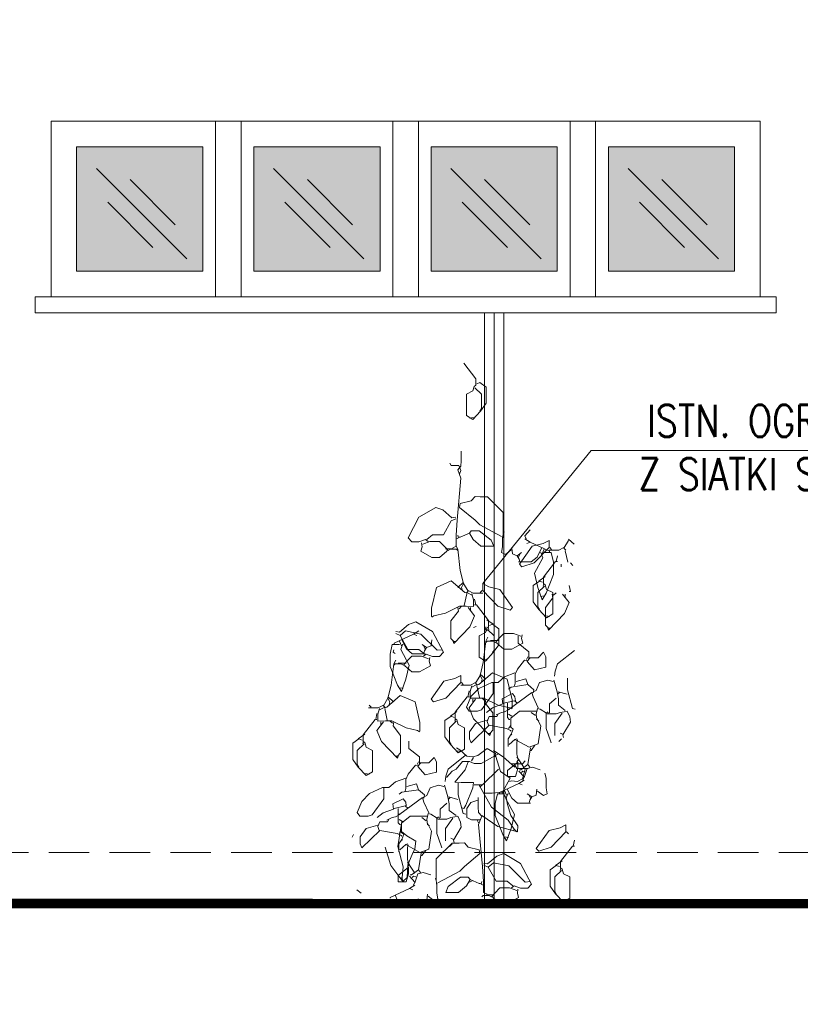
# Model space of a CAD drawing. Header units: millimetres. Extents: x 14400 to 93787, y -21104 to 39413.
# Tile 256 of 256: x 53479 to 53724, y 19688 to 19997. Entities that reach past the tile are written whole.
import ezdxf

# ---------------------------------------------------------------- set-up
doc = ezdxf.new("R2010")
doc.units = ezdxf.units.MM
doc.linetypes.add('HIDDEN', pattern=[9.525, 6.35, -3.175])
for name, color, linetype, lineweight in [('!MODUS_OPIS', 3, 'Continuous', 13), ('__MODUS_ŚCIANY', 2, 'Continuous', 35), ('_MODUS - zielen', 66, 'Continuous', 9), ('Cienka', 3, 'Continuous', 9), ('Hatch', 4, 'Continuous', 5), ('Okna', 3, 'Continuous', 13), ('Opis', 8, 'Continuous', 13), ('Widok', 1, 'Continuous', 15)]:
    doc.layers.add(name, color=color, linetype=linetype, lineweight=lineweight)
doc.styles.add('TXT', font='simplex.shx', dxfattribs={"width": 0.8})
doc.linetypes.add('FENCELINE1', pattern='A,6.35,-2.54,[133,ltypeshp.shx,S=2.54,R=0,X=-2.54,Y=0],-2.54,25.4', length=36.83)

msp = doc.modelspace()

# ---------------------------------------------------------------- hatches: boundary and pattern name
at = {"layer": 'Hatch'}
h = msp.add_hatch(color=254, dxfattribs=at)
h.dxf.hatch_style = 1
h.paths.add_polyline_path([(53497.13625, 19956.92356), (53536.63625, 19956.92356), (53536.63625, 19917.92356), (53497.13625, 19917.92356)])
h = msp.add_hatch(color=254, dxfattribs=at)
h.dxf.hatch_style = 1
h.paths.add_polyline_path([(53552.63625, 19956.92356), (53592.13625, 19956.92356), (53592.13625, 19917.92356), (53552.63625, 19917.92356)])
h = msp.add_hatch(color=254, dxfattribs=at)
h.dxf.hatch_style = 1
h.paths.add_polyline_path([(53608.13625, 19956.92356), (53647.63625, 19956.92356), (53647.63625, 19917.92356), (53608.13625, 19917.92356)])
h = msp.add_hatch(color=254, dxfattribs=at)
h.dxf.hatch_style = 1
h.paths.add_polyline_path([(53703.13625, 19956.92356), (53663.63625, 19956.92356), (53663.63625, 19917.92356), (53703.13625, 19917.92356)])

# ---------------------------------------------------------------- linework, layer by layer
at = {"layer": '!MODUS_OPIS', "linetype": 'HIDDEN', "ltscale": 2}
for points in [[(53882.10383, 19735.92356), (46153.69964, 19735.92356)], [(53882.10383, 19719.92356), (46153.69964, 19719.92356)]]:
    msp.add_lwpolyline(points, dxfattribs=at)
at = {"layer": '__MODUS_ŚCIANY', "ltscale": 2, "const_width": 3}
msp.add_lwpolyline([(51921.59792, 19704.92356), (53078.13625, 19704.92356), (53384.79919, 19720.01898), (53624.88625, 19719.92356), (53630.88625, 19719.92356), (53800.13625, 19719.92356), (53900.13625, 19719.92356), (54516.33569, 19720.43431), (54758.95855, 19689.92356)], dxfattribs=at)
at = {"layer": '_MODUS - zielen', "transparency": 33554687}
for points in [[(53618.35916, 19889.13054), (53622.09825, 19884.27956), (53622.09825, 19882.25828), (53621.59279, 19881.85407), (53621.18885, 19880.43922), (53619.1681, 19879.42858), (53619.1681, 19872.75855), (53621.18885, 19871.54567), (53623.61461, 19874.1734), (53625.33294, 19876.59889), (53625.33294, 19881.65184), (53623.41264, 19883.06695), (53622.40173, 19882.66248)], [(53621.79582, 19881.44987), (53623.91809, 19879.42858), (53623.91809, 19874.98181), (53623.41264, 19874.1734)], [(53621.39082, 19872.15211), (53620.17795, 19871.94988)], [(53617.5759, 19861.59113), (53617.5759, 19858.5592), (53617.47545, 19856.94225), (53616.46467, 19855.72951), (53617.47545, 19853.10178), (53616.2627, 19839.96369), (53615.95922, 19835.31482), (53615.95922, 19831.87869), (53614.84786, 19831.27238)], [(53614.02726, 19857.81126), (53614.4312, 19857.10383), (53616.85695, 19857.10383), (53617.46392, 19855.58787), (53617.05892, 19854.37512)], [(53630.61301, 19834.50628), (53630.71452, 19836.12336), (53630.71452, 19842.38918), (53625.76256, 19847.34128), (53623.53877, 19847.34128), (53621.92196, 19847.44227), (53620.70908, 19846.02742), (53617.27255, 19845.21901), (53617.07058, 19844.00627), (53621.92196, 19839.96369), (53623.3368, 19838.54885), (53630.20907, 19834.91061)], [(53607.16665, 19833.29353), (53606.35877, 19833.89997), (53604.33696, 19833.19255), (53602.11318, 19833.19255), (53600.90136, 19834.50628), (53604.33696, 19840.97434), (53609.59241, 19844.00627), (53611.81619, 19843.19772), (53614.64589, 19840.77224), (53615.85771, 19840.97434)], [(53615.85771, 19840.36803), (53614.44286, 19839.76159), (53612.01816, 19835.41594), (53608.5815, 19835.41594), (53606.76271, 19833.89997)], [(53620.10317, 19835.92112), (53621.31499, 19833.89997), (53623.74074, 19831.87869), (53627.78331, 19831.87869), (53626.97543, 19833.69787), (53623.13483, 19836.62868), (53620.70908, 19836.62868), (53620.10317, 19835.92112)], [(53639.10209, 19836.93177), (53637.48527, 19835.11272), (53637.88921, 19834.10207)], [(53616.46467, 19835.31482), (53616.66664, 19834.50628), (53616.06073, 19834.10207)], [(53620.10317, 19835.92112), (53617.27255, 19834.70838), (53616.86861, 19834.70838)], [(53631.01695, 19836.32546), (53630.51255, 19834.70838), (53630.51255, 19831.67658), (53630.20907, 19829.8574), (53631.42195, 19829.25109), (53633.24073, 19830.66594)], [(53645.05896, 19831.45046), (53640.41048, 19826.59949), (53636.56988, 19825.38687), (53635.762, 19826.19528), (53639.80457, 19831.85467), (53643.24017, 19832.66321), (53645.05896, 19833.67385), (53645.05896, 19831.45046)], [(53637.48527, 19834.10207), (53639.10209, 19833.09143), (53638.09224, 19832.68723)], [(53651.12335, 19833.67385), (53649.7085, 19831.24836), (53650.31441, 19830.64192)], [(53651.12335, 19834.07806), (53652.942, 19832.46111)], [(53605.1459, 19832.88933), (53605.34787, 19831.67658), (53604.94393, 19830.26174), (53608.37953, 19828.34144), (53610.80529, 19828.34144), (53613.02801, 19830.26174), (53613.02801, 19830.46384)], [(53605.54984, 19832.48512), (53607.77362, 19833.29353), (53610.80529, 19833.29353), (53612.4221, 19831.67658), (53613.43301, 19830.46384), (53614.24089, 19830.86804)], [(53615.04983, 19831.07015), (53612.62407, 19831.07015)], [(53614.03892, 19830.86804), (53616.06073, 19830.86804), (53616.46467, 19830.46384)], [(53615.85771, 19832.08079), (53616.46467, 19830.86804), (53617.27255, 19824.19801), (53618.28333, 19820.15544), (53617.67742, 19818.9427), (53617.87939, 19818.13416)], [(53633.4427, 19831.27238), (53633.64467, 19829.4532), (53635.05952, 19828.84689), (53636.47437, 19829.8574)], [(53642.74072, 19831.27238), (53641.32587, 19828.44255), (53639.50709, 19826.92659), (53635.46452, 19826.92659)], [(53639.10209, 19833.09143), (53645.16647, 19830.26174), (53645.16647, 19830.05964)], [(53643.54966, 19830.86804), (53642.94269, 19829.4532)], [(53649.7085, 19831.45046), (53648.09168, 19830.64192), (53645.05896, 19830.64192)], [(53645.26199, 19831.45046), (53645.8679, 19830.84416)], [(53650.11244, 19830.43982), (53650.92138, 19826.80172)], [(53635.05952, 19828.84689), (53635.66649, 19827.83625), (53635.86846, 19827.02771)], [(53635.86846, 19829.25109), (53635.46452, 19828.44255)], [(53643.54966, 19829.8574), (53645.77238, 19829.8574), (53646.47981, 19826.82561), (53646.47981, 19822.98527), (53644.15557, 19817.12352), (53642.94269, 19815.10236), (53641.52784, 19818.9427), (53640.51694, 19823.38947), (53643.14466, 19828.24045), (53642.53875, 19829.8574), (53642.33678, 19829.8574)], [(53647.68668, 19828.82274), (53647.28274, 19827.00369), (53647.68668, 19827.00369)], [(53647.08077, 19827.00369), (53643.34169, 19822.15271), (53643.34169, 19820.13143), (53643.84714, 19819.72722), (53644.25108, 19818.31237), (53646.27184, 19817.30173), (53646.27184, 19810.6317), (53644.25108, 19809.41883), (53641.82533, 19812.04655), (53640.107, 19814.47204), (53640.107, 19819.52499), (53642.0273, 19820.9401), (53643.0382, 19820.53563)], [(53648.89956, 19826.19528), (53648.89956, 19825.38687)], [(53651.72926, 19826.59949), (53652.53806, 19825.79108)], [(53643.84714, 19822.35495), (53641.82533, 19820.9401)], [(53608.27802, 19809.84718), (53608.27802, 19812.47464), (53609.79438, 19818.9427), (53614.44286, 19820.96398), (53618.68832, 19817.32575), (53619.69817, 19817.12352), (53620.91105, 19816.51721)], [(53618.28333, 19820.55965), (53616.46467, 19818.9427)], [(53618.28333, 19820.15544), (53619.69817, 19817.72995), (53619.09226, 19817.12352)], [(53624.34771, 19817.93206), (53628.99619, 19813.08108), (53632.83679, 19811.86846), (53633.64467, 19812.67687), (53629.6021, 19818.33626), (53626.1665, 19819.1448), (53624.34771, 19820.15544), (53624.34771, 19817.93206)], [(53643.64411, 19819.32302), (53641.52184, 19817.30173), (53641.52184, 19812.85496), (53642.0273, 19812.04655)], [(53643.44214, 19820.13143), (53643.24017, 19819.32302)], [(53651.32118, 19819.49526), (53651.72512, 19817.67621), (53651.32118, 19817.67621)], [(53620.91105, 19816.92141), (53621.4165, 19815.10236), (53621.4165, 19812.98009), (53619.09226, 19813.03058), (53617.07058, 19813.03058), (53612.62407, 19810.85782), (53608.98544, 19810.04915), (53608.37953, 19809.64494)], [(53619.29423, 19816.92141), (53618.4853, 19813.28331)], [(53619.69817, 19817.93206), (53621.31499, 19817.12352), (53624.34771, 19817.12352)], [(53621.71999, 19815.30433), (53622.12393, 19813.48528), (53621.71999, 19813.48528)], [(53624.14468, 19817.93206), (53623.53877, 19817.32575)], [(53643.54966, 19816.31497), (53642.33678, 19816.113)], [(53646.06586, 19816.86781), (53646.26783, 19815.65493), (53643.94359, 19812.62327), (53643.94359, 19807.16585), (53644.85299, 19806.15521), (53645.4589, 19806.15521)], [(53649.29936, 19816.86781), (53651.32118, 19814.24008), (53649.90633, 19810.80395), (53644.85299, 19805.54877), (53644.65102, 19806.15521)], [(53647.27861, 19817.27201), (53646.4698, 19816.4636)], [(53650.1083, 19816.86781), (53650.1083, 19816.0594)], [(53616.46467, 19812.67687), (53616.66664, 19811.464), (53614.3424, 19808.43233), (53614.3424, 19802.97492), (53615.2518, 19801.96427), (53615.85771, 19801.96427)], [(53619.69817, 19812.67687), (53621.71999, 19810.04915), (53620.30514, 19806.61302), (53615.2518, 19801.35783), (53615.04983, 19801.96427)], [(53617.67742, 19813.08108), (53616.86861, 19812.27267)], [(53620.50711, 19812.67687), (53620.50711, 19811.86846)], [(53622.3259, 19813.48528), (53626.06498, 19808.6343), (53626.06498, 19806.61302), (53625.55953, 19806.20881), (53625.15559, 19804.79397), (53623.13483, 19803.78332), (53623.13483, 19797.11329), (53625.15559, 19795.90042), (53627.58134, 19798.52814), (53629.29967, 19800.95363), (53629.29967, 19806.00658), (53627.37937, 19807.42169), (53626.36847, 19807.01722)], [(53625.55953, 19808.83654), (53627.58134, 19807.42169)], [(53644.04911, 19810.02526), (53645.26199, 19809.82303)], [(53605.73558, 19797.42852), (53606.54346, 19798.03496), (53608.56528, 19797.32754), (53610.78906, 19797.32754), (53612.00088, 19798.64127), (53608.56528, 19805.10933), (53603.30983, 19808.14125), (53601.08604, 19807.33271), (53598.25635, 19804.90722), (53597.04453, 19805.10933)], [(53622.25689, 19806.75405), (53621.44796, 19806.34984)], [(53625.28843, 19806.55194), (53625.08646, 19805.7434), (53625.69237, 19805.3392)], [(53625.76256, 19805.80461), (53627.88483, 19803.78332), (53627.88483, 19799.33655), (53627.37937, 19798.52814)], [(53625.96453, 19806.61302), (53626.1665, 19805.80461)], [(53602.65101, 19804.32856), (53596.58662, 19801.49886), (53596.58662, 19801.29676)], [(53597.04453, 19804.50302), (53598.45938, 19803.89658), (53600.88407, 19799.55092), (53604.32073, 19799.55092), (53606.13952, 19798.03496)], [(53598.45938, 19803.89658), (53600.07619, 19805.31143), (53604.92664, 19804.30079), (53609.98012, 19799.24771), (53611.59694, 19799.44981)], [(53604.26783, 19805.3392), (53602.65101, 19804.32856), (53603.66086, 19803.92435)], [(53625.89539, 19803.31791), (53625.28843, 19802.10517), (53624.48055, 19795.43514), (53623.46977, 19791.39257), (53624.07568, 19790.17982), (53623.87371, 19789.37128)], [(53636.20326, 19803.72225), (53633.97948, 19804.53066), (53630.94781, 19804.53066), (53629.331, 19802.91371), (53628.32009, 19801.70097), (53627.51221, 19802.10517)], [(53636.6072, 19804.12645), (53636.40523, 19802.91371), (53636.80917, 19801.49886), (53633.37357, 19799.57856), (53630.94781, 19799.57856), (53628.72509, 19801.49886), (53628.72509, 19801.70097)], [(53635.40243, 19803.67501), (53635.40243, 19801.45163), (53638.73652, 19798.82404), (53638.73652, 19796.80275), (53639.04, 19796.60065)], [(53598.20344, 19801.09453), (53595.98071, 19801.09453), (53595.27329, 19798.06273), (53595.27329, 19794.22239), (53597.59753, 19788.36064), (53598.81041, 19786.33949), (53600.22525, 19790.17982), (53601.23616, 19794.6266), (53598.60844, 19799.47758), (53599.21435, 19801.09453), (53599.41632, 19801.09453)], [(53598.20344, 19802.10517), (53598.81041, 19800.69032)], [(53599.01238, 19802.50951), (53600.42722, 19799.67968), (53602.24601, 19798.16372), (53606.28858, 19798.16372)], [(53608.3104, 19802.50951), (53608.10843, 19800.69032), (53606.69358, 19800.08402), (53605.27873, 19801.09453)], [(53605.88464, 19800.48822), (53606.28858, 19799.67968)], [(53606.69358, 19800.08402), (53606.08661, 19799.07337), (53605.88464, 19798.26483)], [(53627.71418, 19802.10517), (53625.69237, 19802.10517), (53625.28843, 19801.70097)], [(53626.70327, 19802.30727), (53629.12903, 19802.30727)], [(53596.43756, 19799.44981), (53596.23559, 19798.64127), (53596.8415, 19798.23706)], [(53607.3524, 19796.62011), (53605.12861, 19797.42852), (53602.09695, 19797.42852), (53600.48013, 19795.81157), (53599.46923, 19794.59883), (53598.66135, 19795.00303)], [(53607.75634, 19797.02432), (53607.55437, 19795.81157), (53607.95831, 19794.39673), (53604.5227, 19792.47643), (53602.09695, 19792.47643), (53599.87422, 19794.39673), (53599.87422, 19794.59883)], [(53625.35756, 19796.50686), (53624.14468, 19796.30462)], [(53638.43409, 19797.20695), (53638.02909, 19796.39855)], [(53639.04, 19796.90374), (53641.66772, 19796.90374), (53643.28454, 19798.6218), (53644.09348, 19797.20695), (53644.09348, 19793.97306), (53640.45485, 19793.16452), (53638.23212, 19795.79211), (53639.04, 19796.90374)], [(53652.9865, 19799.22824), (53647.73105, 19794.98357), (53646.92317, 19792.76018), (53646.7212, 19791.14323)], [(53597.04453, 19796.21578), (53596.43756, 19795.00303), (53595.62968, 19788.333), (53594.61891, 19784.29043), (53595.22482, 19783.07769), (53595.02285, 19782.26915)], [(53598.86332, 19795.00303), (53596.8415, 19795.00303), (53596.43756, 19794.59883)], [(53597.85241, 19795.20514), (53600.27816, 19795.20514)], [(53638.43409, 19795.99421), (53637.42318, 19796.19631), (53635.1994, 19793.36662), (53634.49198, 19791.74954), (53634.49198, 19788.91984), (53634.18955, 19788.1113)], [(53617.40539, 19789.16918), (53612.75691, 19784.3182), (53608.91631, 19783.10559), (53608.10843, 19783.914), (53612.151, 19789.57339), (53615.5866, 19790.38193), (53617.40539, 19791.39257), (53617.40539, 19789.16918)], [(53634.39152, 19792.15387), (53631.15683, 19790.94113), (53629.13607, 19789.22306), (53627.11532, 19789.22306), (53623.07275, 19787.30289), (53620.64699, 19784.87754), (53619.23215, 19781.44141), (53620.04003, 19780.22866), (53622.66775, 19780.22866), (53623.88063, 19780.63286), (53627.51926, 19785.68595), (53627.51926, 19789.12195), (53627.51926, 19789.32405)], [(53633.47508, 19781.08431), (53633.47508, 19783.71176), (53631.95872, 19790.17982), (53627.31024, 19792.20111), (53623.06477, 19788.56288), (53622.05492, 19788.36064), (53620.84205, 19787.75433)], [(53623.46977, 19791.39257), (53622.05492, 19788.96708), (53622.66083, 19788.36064)], [(53623.46977, 19791.79677), (53625.28843, 19790.17982)], [(53634.79546, 19789.52615), (53637.82712, 19790.33469), (53638.43409, 19788.51564)], [(53650.86423, 19790.53679), (53650.86423, 19786.89869), (53652.38059, 19781.03707), (53653.18847, 19780.83497)], [(53598.20344, 19787.5521), (53599.41632, 19787.35013)], [(53622.05492, 19789.16918), (53620.43811, 19788.36064), (53617.40539, 19788.36064)], [(53617.60841, 19789.16918), (53618.21432, 19788.56288)], [(53620.84205, 19788.15854), (53620.33659, 19786.33949), (53620.33659, 19784.21722), (53622.66083, 19784.26771), (53624.68252, 19784.26771), (53629.12903, 19782.09495), (53632.76766, 19781.28628), (53633.37357, 19780.88207)], [(53622.45886, 19788.15854), (53623.2678, 19784.52044)], [(53640.05091, 19785.88805), (53640.25288, 19786.89869), (53638.43409, 19788.51564), (53633.17864, 19787.7071), (53632.36971, 19787.10079)], [(53646.31621, 19789.52615), (53644.69939, 19789.93049), (53642.07166, 19789.12195), (53641.06182, 19786.69659), (53639.84894, 19786.09028)], [(53646.51923, 19789.93049), (53647.6306, 19786.29238), (53647.98378, 19784.069), (53647.98378, 19782.04771), (53650.15681, 19780.43076)], [(53604.62422, 19773.98217), (53604.62422, 19776.60963), (53603.10786, 19783.07769), (53598.45938, 19785.09897), (53594.21391, 19781.46074), (53593.20406, 19781.2585), (53591.99119, 19780.6522)], [(53594.61891, 19784.29043), (53593.20406, 19781.86494), (53593.80997, 19781.2585)], [(53594.61891, 19784.69464), (53596.43756, 19783.07769)], [(53619.4272, 19784.72241), (53615.68811, 19779.87143), (53615.68811, 19777.85014), (53616.19357, 19777.44594), (53616.59751, 19776.03109), (53618.61826, 19775.02045), (53618.61826, 19768.35042), (53616.59751, 19767.13754), (53614.17175, 19769.76527), (53612.45342, 19772.19076), (53612.45342, 19777.2437), (53614.37372, 19778.65882), (53615.38463, 19778.25435)], [(53620.03311, 19786.54146), (53619.62917, 19784.72241), (53620.03311, 19784.72241)], [(53624.07568, 19784.3182), (53624.88449, 19783.50979)], [(53634.59349, 19783.46256), (53634.39152, 19784.6753), (53633.58258, 19785.68595), (53630.34895, 19784.069), (53630.55092, 19782.45205), (53627.31729, 19781.2393), (53625.49744, 19779.82432)], [(53641.66772, 19781.2393), (53640.05091, 19784.6753), (53639.64697, 19786.09028), (53632.57168, 19780.83497), (53631.96577, 19780.83497)], [(53647.32711, 19784.2711), (53645.20484, 19782.45205), (53645.20484, 19779.82432), (53644.90136, 19779.62222)], [(53648.33802, 19786.09028), (53647.73105, 19785.48384)], [(53647.93408, 19786.29238), (53650.76377, 19785.48384)], [(53593.20406, 19782.06705), (53591.58725, 19781.2585), (53588.55452, 19781.2585)], [(53588.75755, 19782.06705), (53589.36346, 19781.46074)], [(53591.99119, 19781.0564), (53591.48573, 19779.23735), (53591.48573, 19777.11508), (53593.80997, 19777.16557), (53595.83165, 19777.16557), (53600.27816, 19774.99281), (53603.91679, 19774.18414), (53604.5227, 19773.77993)], [(53593.608, 19781.0564), (53594.41694, 19777.4183)], [(53622.05492, 19783.914), (53620.03311, 19781.28628), (53621.44796, 19777.85014), (53626.5013, 19772.59496), (53626.70327, 19773.2014)], [(53621.24599, 19783.914), (53621.24599, 19783.10559)], [(53625.28843, 19783.914), (53625.08646, 19782.70112), (53627.4107, 19779.66946), (53627.4107, 19774.21204), (53626.5013, 19773.2014), (53625.89539, 19773.2014)], [(53635.1994, 19782.65415), (53634.18955, 19783.46256), (53630.75289, 19782.65415)], [(53632.06728, 19782.65415), (53632.06728, 19778.20738), (53632.57168, 19777.60094), (53632.7747, 19777.60094)], [(53641.86969, 19777.19673), (53641.26379, 19777.60094), (53641.06182, 19779.21802), (53641.46575, 19781.03707), (53642.27469, 19780.83497), (53644.29545, 19779.62222), (53644.69939, 19780.02656)], [(53591.18225, 19779.43932), (53590.77831, 19777.62027), (53591.18225, 19777.62027)], [(53616.19357, 19780.07366), (53614.17175, 19778.65882)], [(53629.13607, 19779.21802), (53628.73213, 19778.51059), (53626.30638, 19778.51059), (53625.69941, 19776.99463), (53626.10441, 19775.78189)], [(53632.7747, 19780.83497), (53631.15683, 19780.02656), (53630.14698, 19779.82432), (53628.53016, 19779.01592)], [(53632.36971, 19779.21802), (53633.38061, 19778.61158)], [(53641.06182, 19780.22866), (53638.83803, 19780.22866), (53635.80637, 19780.22866), (53633.07713, 19778.00527), (53633.07713, 19775.17545), (53633.78455, 19774.56914), (53633.17864, 19772.95206), (53633.38061, 19772.74996)], [(53641.26379, 19778.00527), (53642.47666, 19775.57965), (53641.66772, 19769.92026), (53638.83803, 19768.90962), (53634.39152, 19771.33511), (53634.99743, 19771.53721), (53635.40243, 19770.72867)], [(53639.44394, 19779.82432), (53640.85879, 19778.81381)], [(53644.19393, 19779.62222), (53644.19393, 19774.77124), (53645.50833, 19770.93091), (53645.7103, 19770.32447)], [(53644.49742, 19779.319), (53647.32711, 19779.319), (53648.53999, 19779.82432), (53649.75287, 19780.02656), (53650.76377, 19780.22866), (53651.57165, 19778.40948), (53651.77362, 19776.79253), (53649.34893, 19772.74996), (53649.5509, 19771.94142)], [(53649.14696, 19779.62222), (53646.82166, 19776.38819), (53646.82166, 19772.54786)], [(53590.57634, 19777.62027), (53586.83725, 19772.76929), (53586.83725, 19770.74801), (53587.34271, 19770.3438), (53587.74665, 19768.92896), (53589.7674, 19767.91831), (53589.7674, 19761.24828), (53587.74665, 19760.03541), (53585.32089, 19762.66313), (53583.60256, 19765.08862), (53583.60256, 19770.14157), (53585.52286, 19771.55668), (53586.53377, 19771.15221)], [(53593.20406, 19776.81186), (53591.18225, 19774.18414), (53592.5971, 19770.74801), (53597.65044, 19765.49282), (53597.85241, 19766.09926)], [(53592.39513, 19776.81186), (53592.39513, 19776.00345)], [(53595.22482, 19777.21607), (53596.03362, 19776.40766)], [(53596.43756, 19776.81186), (53596.23559, 19775.59899), (53598.55983, 19772.56732), (53598.55983, 19767.1099), (53597.65044, 19766.09926), (53597.04453, 19766.09926)], [(53615.99054, 19777.04173), (53613.86827, 19775.02045), (53613.86827, 19770.57367), (53614.37372, 19769.76527)], [(53615.78857, 19777.85014), (53615.5866, 19777.04173)], [(53625.69941, 19777.39883), (53622.06184, 19776.38819), (53620.14154, 19773.7606), (53620.14154, 19771.53721), (53620.64699, 19770.32447), (53626.30638, 19775.78189), (53631.7638, 19774.77124), (53632.97667, 19774.1648), (53633.17864, 19773.9627)], [(53632.97667, 19775.57965), (53632.36971, 19774.77124)], [(53587.34271, 19772.97153), (53585.32089, 19771.55668)], [(53633.17864, 19772.95206), (53632.26925, 19771.53721), (53632.26925, 19769.11172)], [(53649.34893, 19772.95206), (53648.53999, 19773.3564)], [(53587.13968, 19769.9396), (53585.01741, 19767.91831), (53585.01741, 19763.47154), (53585.52286, 19762.66313)], [(53586.93771, 19770.74801), (53586.73574, 19769.9396)], [(53601.17459, 19770.75798), (53601.17459, 19768.5346), (53604.50868, 19765.907), (53604.50868, 19763.88572), (53604.81217, 19763.68362)], [(53616.13094, 19768.7367), (53617.14185, 19768.13026), (53619.36563, 19766.10911), (53621.18442, 19765.907), (53622.80124, 19766.31121), (53625.6308, 19768.5346), (53628.25852, 19766.91751), (53628.05655, 19765.907)], [(53634.39152, 19771.33511), (53632.57168, 19769.71816)], [(53634.99743, 19770.72867), (53634.99743, 19766.68623), (53635.40243, 19765.06929)], [(53639.24197, 19768.70752), (53638.43409, 19763.4522), (53639.04, 19762.6438)], [(53640.65682, 19769.51593), (53639.44394, 19767.89898), (53639.24197, 19767.89898)], [(53648.94393, 19771.53721), (53648.13605, 19770.72867)], [(53604.81217, 19763.9867), (53607.43989, 19763.9867), (53609.05671, 19765.70477), (53609.86565, 19764.28992), (53609.86565, 19761.05603), (53606.22701, 19760.24748), (53604.00429, 19762.87508), (53604.81217, 19763.9867)], [(53618.75867, 19766.31121), (53613.50322, 19762.06654), (53612.69534, 19759.84315), (53612.49337, 19758.2262)], [(53629.06746, 19766.71541), (53623.81201, 19763.7846), (53621.58836, 19763.7846), (53620.17351, 19764.39104), (53617.95079, 19764.39104), (53615.92897, 19762.06654), (53614.7161, 19761.46023), (53612.89731, 19759.43894)], [(53616.39554, 19767.74398), (53617.60841, 19767.54175)], [(53621.38639, 19765.70477), (53620.78048, 19764.69426)], [(53627.65261, 19767.92816), (53630.68428, 19765.907), (53634.32291, 19762.67297)], [(53628.25852, 19766.31121), (53629.4714, 19762.67297), (53629.87534, 19761.25813), (53632.90806, 19759.23684), (53630.48231, 19754.79007)], [(53634.99743, 19765.87769), (53637.22121, 19762.44156)], [(53604.20626, 19763.07718), (53603.19535, 19763.27928), (53600.97157, 19760.44959), (53600.26414, 19758.83251), (53600.26414, 19756.00281), (53599.96172, 19755.19427)], [(53604.20626, 19764.28992), (53603.80126, 19763.48151)], [(53619.76957, 19764.28992), (53618.75867, 19761.86443), (53615.52503, 19757.92298), (53617.54579, 19757.87249), (53621.38639, 19757.87249), (53621.18442, 19756.20491), (53618.96064, 19750.74776), (53618.35473, 19749.73712), (53617.74882, 19749.93922)], [(53635.30091, 19764.26074), (53632.06728, 19761.63315), (53632.06728, 19759.71299), (53634.59349, 19759.71299), (53635.30091, 19762.23946), (53635.30091, 19764.26074)], [(53633.312, 19763.68362), (53636.7476, 19763.68362), (53637.55654, 19764.69426)], [(53634.32291, 19763.27928), (53634.92882, 19762.26877), (53637.96048, 19762.26877), (53638.56745, 19762.26877)], [(53635.6044, 19765.27139), (53634.99743, 19764.26074)], [(53638.43409, 19763.4522), (53636.21031, 19761.83526), (53635.80637, 19761.83526)], [(53642.27469, 19761.83526), (53639.84894, 19762.6438), (53638.23212, 19762.23946), (53637.22121, 19759.40977)], [(53587.54468, 19760.64184), (53588.75755, 19760.43961)], [(53629.26943, 19762.06654), (53624.21595, 19757.11457), (53621.58836, 19757.11457)], [(53637.55654, 19762.06654), (53636.7476, 19759.03461), (53635.13079, 19758.2262), (53633.312, 19758.4283), (53632.70503, 19758.2262)], [(53635.6044, 19761.43092), (53637.22121, 19759.61187), (53636.81727, 19758.60123)], [(53637.62515, 19761.22882), (53636.81727, 19761.43092), (53636.41228, 19761.02671)], [(53643.68954, 19760.82461), (53644.19393, 19759.20753), (53644.19393, 19756.17574), (53644.49742, 19754.35655), (53643.28454, 19753.75025), (53641.46575, 19755.16509)], [(53600.16369, 19759.23684), (53596.929, 19758.0241), (53594.90824, 19756.30603), (53592.88748, 19756.30603), (53588.84491, 19754.38586), (53586.41916, 19751.96051), (53585.00431, 19748.52437), (53585.81219, 19747.31163), (53588.43992, 19747.31163), (53589.65279, 19747.71583), (53593.29142, 19752.76891), (53593.29142, 19756.20491), (53593.29142, 19756.40702)], [(53600.56763, 19756.60912), (53603.59929, 19757.41766), (53604.20626, 19755.59861)], [(53612.08837, 19756.60912), (53610.47156, 19757.01345), (53607.84383, 19756.20491), (53606.83398, 19753.77956), (53605.6211, 19753.17325)], [(53612.2914, 19757.01345), (53613.40276, 19753.37535), (53613.75595, 19751.15197), (53613.75595, 19749.13068), (53615.92897, 19747.51373)], [(53616.6364, 19757.61976), (53616.6364, 19753.98166), (53618.15276, 19748.12004), (53618.96064, 19747.91794)], [(53623.2061, 19757.01345), (53627.04564, 19750.14132), (53632.30109, 19746.09888), (53634.11988, 19743.26906), (53633.91791, 19742.86485)], [(53624.01398, 19757.01345), (53623.40807, 19756.40702)], [(53635.6044, 19757.59058), (53629.54001, 19754.76089), (53629.54001, 19754.55879)], [(53637.22121, 19758.60123), (53635.6044, 19757.59058), (53636.61425, 19757.18638)], [(53605.82307, 19752.97102), (53606.02504, 19753.98166), (53604.20626, 19755.59861), (53598.95081, 19754.79007), (53598.14187, 19754.18376)], [(53613.70625, 19753.37535), (53616.53594, 19752.56681)], [(53624.01398, 19747.51373), (53629.06746, 19744.0776), (53635.13079, 19742.46052), (53635.33276, 19744.2797), (53633.11003, 19747.51373), (53632.09912, 19750.94986), (53631.69518, 19752.76891), (53630.48231, 19754.89118), (53627.24761, 19754.53747), (53625.02489, 19754.53747)], [(53631.15683, 19754.35655), (53628.9341, 19754.35655), (53628.22668, 19751.32476), (53628.22668, 19747.48442), (53630.55092, 19741.62267), (53631.7638, 19739.60151), (53633.17864, 19743.44185), (53634.18955, 19747.88863), (53631.56183, 19752.7396), (53632.16774, 19754.35655), (53632.36971, 19754.35655)], [(53631.15683, 19755.3672), (53631.7638, 19753.95235)], [(53631.96577, 19755.77153), (53633.38061, 19752.94171), (53635.1994, 19751.42574), (53639.24197, 19751.42574)], [(53641.26379, 19755.77153), (53641.06182, 19753.95235), (53639.64697, 19753.34604), (53638.23212, 19754.35655)], [(53638.83803, 19753.75025), (53639.24197, 19752.94171)], [(53639.64697, 19753.34604), (53639.04, 19752.3354), (53638.83803, 19751.52686)], [(53600.36566, 19750.54553), (53600.16369, 19751.75827), (53599.35475, 19752.76891), (53596.12112, 19751.15197), (53596.32309, 19749.53502), (53593.08945, 19748.32227), (53591.26961, 19746.90729)], [(53600.97157, 19749.73712), (53599.96172, 19750.54553), (53596.52506, 19749.73712)], [(53607.43989, 19748.32227), (53605.82307, 19751.75827), (53605.41914, 19753.17325), (53598.34384, 19747.91794), (53597.73793, 19747.91794)], [(53613.09928, 19751.35407), (53610.97701, 19749.53502), (53610.97701, 19746.90729), (53610.67352, 19746.70519)], [(53614.11019, 19753.17325), (53613.50322, 19752.56681)], [(53622.80124, 19752.36471), (53620.57851, 19751.55617), (53619.36563, 19749.73712), (53619.36563, 19746.90729), (53620.78048, 19746.19987), (53623.40807, 19746.19987)], [(53622.90275, 19753.17325), (53622.90275, 19750.14132), (53623.00321, 19748.52437), (53624.01398, 19747.31163), (53623.00321, 19744.68391), (53624.21595, 19731.54582), (53624.51943, 19726.89694), (53624.51943, 19723.46081), (53625.6308, 19722.8545)], [(53598.54687, 19747.91794), (53596.929, 19747.10953), (53595.91915, 19746.90729), (53594.30233, 19746.09888)], [(53597.83945, 19749.73712), (53597.83945, 19745.29034), (53598.34384, 19744.68391), (53598.54687, 19744.68391)], [(53606.83398, 19747.31163), (53604.6102, 19747.31163), (53601.57853, 19747.31163), (53598.8493, 19745.08824), (53598.8493, 19742.25842), (53599.55672, 19741.65211), (53598.95081, 19740.03503), (53599.15278, 19739.83293)], [(53607.64186, 19744.2797), (53607.03595, 19744.68391), (53606.83398, 19746.30099), (53607.23792, 19748.12004), (53608.04686, 19747.91794), (53610.06762, 19746.70519), (53610.47156, 19747.10953)], [(53610.26959, 19746.40197), (53613.09928, 19746.40197), (53614.31216, 19746.90729), (53615.52503, 19747.10953), (53616.53594, 19747.31163), (53617.34382, 19745.49245), (53617.54579, 19743.8755), (53615.12109, 19739.83293), (53615.32306, 19739.02439)], [(53591.47158, 19744.4818), (53587.83401, 19743.47116), (53585.91371, 19740.84357), (53585.91371, 19738.62018), (53586.41916, 19737.40744), (53592.07855, 19742.86485), (53597.53596, 19741.85421), (53598.74884, 19741.24777), (53598.95081, 19741.04567)], [(53594.90824, 19746.30099), (53594.5043, 19745.59356), (53592.07855, 19745.59356), (53591.47158, 19744.0776), (53591.87658, 19742.86485)], [(53598.92899, 19745.63213), (53597.70474, 19737.85591), (53599.34168, 19731.43084), (53599.02454, 19728.08192), (53598.61606, 19727.88874)], [(53598.14187, 19746.30099), (53599.15278, 19745.69455)], [(53607.03595, 19745.08824), (53608.24883, 19742.66262), (53607.43989, 19737.00323), (53604.6102, 19735.99259), (53600.16369, 19738.41808), (53600.7696, 19738.62018), (53601.17459, 19737.81164)], [(53605.21611, 19746.90729), (53606.63095, 19745.89678)], [(53609.9661, 19746.70519), (53609.9661, 19741.85421), (53611.28049, 19738.01388), (53611.48246, 19737.40744)], [(53614.91912, 19746.70519), (53612.59383, 19743.47116), (53612.59383, 19739.63082)], [(53622.59927, 19746.09888), (53623.00321, 19745.29034)], [(53650.35878, 19742.43121), (53645.7103, 19737.58023), (53641.86969, 19736.36762), (53641.06182, 19737.17602), (53645.10439, 19742.83541), (53648.53999, 19743.64395), (53650.35878, 19744.6546), (53650.35878, 19742.43121)], [(53593.69757, 19737.66157), (53595.5501, 19731.83811), (53599.32029, 19726.82168), (53600.60263, 19728.12775), (53600.8517, 19732.04405), (53602.17869, 19735.37092), (53602.98439, 19737.05108), (53603.34112, 19739.46932), (53600.57856, 19741.18879), (53598.83037, 19742.5615)], [(53598.74884, 19742.66262), (53598.14187, 19741.85421)], [(53634.11988, 19743.26906), (53634.92882, 19742.46052)], [(53650.5618, 19742.43121), (53651.16771, 19741.8249)], [(53598.95081, 19740.03503), (53598.04142, 19738.62018), (53598.04142, 19736.19469)], [(53600.16369, 19738.41808), (53598.34384, 19736.80113)], [(53600.7696, 19737.81164), (53600.7696, 19733.7692), (53601.17459, 19732.15225)], [(53609.86565, 19726.0884), (53609.76413, 19727.70548), (53609.76413, 19733.97131), (53614.7161, 19738.9234), (53616.93988, 19738.9234), (53618.5567, 19739.02439), (53619.76957, 19737.60954), (53623.2061, 19736.80113), (53623.40807, 19735.58839), (53618.5567, 19731.54582), (53617.14185, 19730.13097), (53610.26959, 19726.49273)], [(53614.7161, 19738.62018), (53613.90822, 19737.81164)], [(53615.12109, 19740.03503), (53614.31216, 19740.43936)], [(53631.15683, 19740.81413), (53632.36971, 19740.61216)], [(53652.38059, 19737.98443), (53648.6415, 19733.13345), (53648.6415, 19731.11217), (53649.14696, 19730.70796), (53649.5509, 19729.29312), (53651.57165, 19728.28248), (53651.57165, 19721.61245), (53649.5509, 19720.39957), (53647.12514, 19723.02729), (53645.40681, 19725.45278), (53645.40681, 19730.50573), (53647.32711, 19731.92084), (53648.33802, 19731.51637)], [(53652.9865, 19739.80348), (53652.58256, 19737.98443), (53652.9865, 19737.98443)], [(53605.01414, 19735.79049), (53604.20626, 19730.53517), (53604.81217, 19729.72676)], [(53606.42898, 19736.5989), (53605.21611, 19734.98195), (53605.01414, 19734.98195)], [(53633.312, 19724.87565), (53634.11988, 19725.48209), (53636.14169, 19724.77467), (53638.36548, 19724.77467), (53639.5773, 19726.0884), (53636.14169, 19732.55646), (53630.88625, 19735.58839), (53628.66246, 19734.77985), (53625.83277, 19732.35436), (53624.62095, 19732.55646)], [(53600.7696, 19732.96066), (53602.99338, 19729.52453)], [(53601.37656, 19732.35436), (53600.7696, 19731.34371)], [(53624.62095, 19731.95015), (53626.0358, 19731.34371), (53628.46049, 19726.99806), (53631.89715, 19726.99806), (53633.71594, 19725.48209)], [(53626.0358, 19731.34371), (53627.65261, 19732.75856), (53632.50306, 19731.74792), (53637.55654, 19726.69484), (53639.17336, 19726.89694)], [(53649.14696, 19733.33569), (53647.12514, 19731.92084)], [(53601.07308, 19731.34371), (53597.83945, 19728.71612), (53597.83945, 19726.79595), (53600.36566, 19726.79595), (53601.07308, 19729.32243), (53601.07308, 19731.34371)], [(53604.20626, 19730.53517), (53601.98247, 19728.91822), (53601.57853, 19728.91822)], [(53608.04686, 19728.91822), (53605.6211, 19729.72676), (53604.00429, 19729.32243), (53602.99338, 19726.49273)], [(53648.94393, 19730.30376), (53646.82166, 19728.28248), (53646.82166, 19723.8357), (53647.32711, 19723.02729)], [(53648.74196, 19731.11217), (53648.53999, 19730.30376)], [(53599.02454, 19728.08192), (53599.16144, 19726.94641)], [(53601.37656, 19728.51389), (53602.99338, 19726.69484), (53602.58944, 19725.68419)], [(53602.99338, 19725.68419), (53601.37656, 19724.67355), (53602.38641, 19724.26935)], [(53603.39732, 19728.31179), (53602.58944, 19728.51389), (53602.18444, 19728.10968)], [(53609.46171, 19727.90758), (53609.9661, 19726.2905), (53609.9661, 19723.2587), (53610.26959, 19721.43952), (53609.05671, 19720.83322), (53607.23792, 19722.24806)], [(53620.37548, 19727.50325), (53619.16366, 19725.48209), (53616.73791, 19723.46081), (53612.69534, 19723.46081), (53613.50322, 19725.27999), (53617.34382, 19728.2108), (53619.76957, 19728.2108), (53620.37548, 19727.50325)], [(53620.98245, 19727.09904), (53620.17351, 19726.69484)], [(53620.37548, 19727.50325), (53623.2061, 19726.2905), (53623.61004, 19726.2905)], [(53624.01398, 19726.89694), (53623.81201, 19726.0884), (53624.41792, 19725.68419)], [(53601.37656, 19724.67355), (53595.31218, 19721.84386), (53595.31218, 19721.64176)], [(53596.929, 19722.45016), (53597.53596, 19721.03532)], [(53607.03595, 19722.8545), (53606.83398, 19721.03532), (53605.41914, 19720.42901), (53604.00429, 19721.43952)], [(53626.43973, 19722.45016), (53624.41792, 19722.45016), (53624.01398, 19722.04596)], [(53625.42883, 19722.65227), (53627.85458, 19722.65227)], [(53634.92882, 19724.06725), (53632.70503, 19724.87565), (53629.67337, 19724.87565), (53628.05655, 19723.2587), (53627.04564, 19722.04596), (53626.23777, 19722.45016)], [(53635.33276, 19724.47145), (53635.13079, 19723.2587), (53635.53473, 19721.84386), (53632.09912, 19719.92356), (53629.67337, 19719.92356), (53627.45064, 19721.84386), (53627.45064, 19722.04596)], [(53604.6102, 19720.83322), (53605.01414, 19720.02467)], [(53649.34893, 19721.00601), (53650.5618, 19720.80377)]]:
    msp.add_lwpolyline(points, dxfattribs=at)
at = {"layer": '_MODUS - zielen', "transparency": 33554687, "elevation": 6681.00084}
for points in [[(53583.82014, 19741.60123), (53583.41515, 19740.79282)], [(53584.82999, 19724.2186), (53586.24484, 19723.20809)]]:
    msp.add_lwpolyline(points, dxfattribs=at)
at = {"layer": 'Cienka', "ltscale": 2}
msp.add_lwpolyline([(53624.88625, 19904.92356), (53630.88625, 19904.92356), (53630.88625, 19719.92356), (53624.88625, 19719.92356)], close=True, dxfattribs=at)
at = {"layer": 'Cienka', "linetype": 'FENCELINE1', "ltscale": 0.5}
msp.add_lwpolyline([(53627.88625, 19904.92356), (53627.88625, 19719.92356)], dxfattribs=at)
at = {"layer": 'Hatch'}
for points in [[(53503.32789, 19950.11297), (53531.61216, 19921.8287)], [(53558.82789, 19950.11297), (53587.11216, 19921.8287)], [(53614.32789, 19950.11297), (53642.61216, 19921.8287)], [(53669.82789, 19950.11297), (53698.11216, 19921.8287)], [(53513.8915, 19946.62042), (53528.03363, 19932.47829)], [(53569.3915, 19946.62042), (53583.53363, 19932.47829)], [(53624.8915, 19946.62042), (53639.03363, 19932.47829)], [(53680.3915, 19946.62042), (53694.53363, 19932.47829)], [(53506.86342, 19939.50636), (53521.00556, 19925.36423)], [(53562.36342, 19939.50636), (53576.50556, 19925.36423)], [(53617.86342, 19939.50636), (53632.00556, 19925.36423)], [(53673.36342, 19939.50636), (53687.50556, 19925.36423)]]:
    msp.add_lwpolyline(points, dxfattribs=at)
at = {"layer": 'Okna', "ltscale": 2}
for points in [[(53497.13625, 19956.92356), (53536.63625, 19956.92356), (53536.63625, 19917.92356), (53497.13625, 19917.92356)], [(53552.63625, 19956.92356), (53592.13625, 19956.92356), (53592.13625, 19917.92356), (53552.63625, 19917.92356)], [(53608.13625, 19956.92356), (53647.63625, 19956.92356), (53647.63625, 19917.92356), (53608.13625, 19917.92356)], [(53703.13625, 19956.92356), (53663.63625, 19956.92356), (53663.63625, 19917.92356), (53703.13625, 19917.92356)]]:
    msp.add_lwpolyline(points, close=True, dxfattribs=at)
at = {"layer": 'Opis'}
msp.add_lwpolyline([(53624.34771, 19820.15544), (53658.29772, 19861.7927), (53776.30642, 19861.7927)], dxfattribs=at)
at = {"layer": 'Widok', "color": 1}
for points in [[(53385.13625, 20117.25689), (53385.13625, 19719.92356), (54515.13625, 19719.92356), (54515.13625, 20056.99022)], [(53600.13625, 19964.92356), (53489.13625, 19964.92356)], [(53540.63625, 19964.92356), (53540.63625, 19909.92356)], [(53548.63625, 19964.92356), (53548.63625, 19909.92356)], [(53596.13625, 19964.92356), (53596.13625, 19909.92356)], [(53604.13625, 19964.92356), (53604.13625, 19909.92356)], [(53651.63625, 19964.92356), (53651.63625, 19909.92356)], [(53659.63625, 19964.92356), (53659.63625, 19909.92356)]]:
    msp.add_lwpolyline(points, dxfattribs=at)
for points in [[(53489.13625, 19964.92356), (53711.13625, 19964.92356), (53711.13625, 19909.92356), (53489.13625, 19909.92356)], [(53484.13625, 19909.92356), (53716.13625, 19909.92356), (53716.13625, 19904.92356), (53484.13625, 19904.92356)]]:
    msp.add_lwpolyline(points, close=True, dxfattribs=at)

# ---------------------------------------------------------------- texts
at = {"layer": 'Opis', "insert": (53657.22403, 19876.08202), "char_height": 10, "attachment_point": 1, "rotation": 0, "style": 'TXT'}
msp.add_mtext_dynamic_manual_height_columns('\\pxqr;ISTN. OGRODZENIE Z SIATKI STALOWEJ', width=116.9850112, gutter_width=12.5, heights=[0], dxfattribs=at)

doc.saveas('drawing.dxf')
